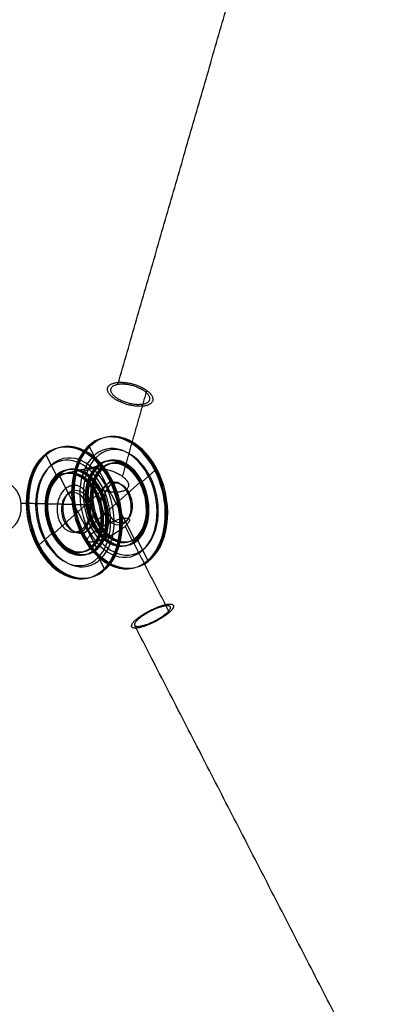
# Model space of a CAD drawing. Header units: millimetres. Extents: x 84779 to 86558, y -29192 to -27779.
# Tile 214 of 219: x 85236 to 85350, y -28499 to -28204. Entities that reach past the tile are written whole.
import ezdxf

# ---------------------------------------------------------------- set-up
doc = ezdxf.new("R2010")
doc.units = ezdxf.units.MM
doc.layers.add('Default', color=7, linetype='Continuous', true_color=0x000000)

msp = doc.modelspace()

# ---------------------------------------------------------------- linework, layer by layer
at = {"layer": 'Default'}
for p, q in [((85260.14, -28337.44, 1795.14), (85257.06, -28331.43, 1793.31)), ((85247.3, -28340.29, 1807.43), (85244.22, -28334.28, 1805.6)), ((85259.43, -28337.6, 1795.82), (85260.14, -28337.44, 1795.14)), ((85265.15, -28348.76, 1799.21), (85259.43, -28337.6, 1795.82)), ((85272.95, -28342.28, 1807.4), (85276.77, -28338.87, 1812.18)), ((85248.01, -28340.13, 1806.74), (85247.3, -28340.29, 1807.43)), ((85253.74, -28351.3, 1810.14), (85248.01, -28340.13, 1806.74)), ((85260.11, -28345.13, 1819.69), (85263.93, -28341.72, 1824.47)), ((85265.15, -28348.76, 1799.21), (85272.24, -28342.44, 1808.09)), ((85272.24, -28342.44, 1808.09), (85272.95, -28342.28, 1807.4)), ((85253.74, -28351.3, 1810.14), (85260.82, -28344.97, 1819.01)), ((85260.82, -28344.97, 1819.01), (85260.11, -28345.13, 1819.69)), ((85253.74, -28351.3, 1810.14), (85246.65, -28357.63, 1801.26)), ((85253.74, -28351.3, 1810.14), (85259.46, -28362.47, 1813.53)), ((85265.15, -28348.76, 1799.21), (85258.07, -28355.09, 1790.34)), ((85265.15, -28348.76, 1799.21), (85270.88, -28359.93, 1802.61)), ((85258.78, -28354.94, 1789.66), (85254.96, -28358.34, 1784.88)), ((85258.07, -28355.09, 1790.34), (85258.78, -28354.94, 1789.66)), ((85245.94, -28357.79, 1801.95), (85242.12, -28361.19, 1797.17)), ((85246.65, -28357.63, 1801.26), (85245.94, -28357.79, 1801.95)), ((85270.88, -28359.93, 1802.61), (85271.59, -28359.77, 1801.93)), ((85271.59, -28359.77, 1801.93), (85274.67, -28365.79, 1803.75)), ((85259.46, -28362.47, 1813.53), (85258.75, -28362.62, 1814.21)), ((85258.75, -28362.62, 1814.21), (85261.83, -28368.64, 1816.04))]:
    msp.add_line(p, q, dxfattribs=at)
at = {"layer": 'Default', "extrusion": (-0.114401, 0.987384, 0.109479)}
for points in [[(-81429.75, 5937.9), (-81430.48, 5937.21)], [(-81416.67, 5950.26), (-81415.94, 5950.95)], [(-81433.19, 5940.08), (-81432.46, 5940.76)], [(-81448.48, 5957.71), (-81449.2, 5957.02)], [(-81418.65, 5953.81), (-81419.38, 5953.13)], [(-81435.39, 5970.07), (-81434.67, 5970.76)], [(-81444.42, 5951.97), (-81443.7, 5952.65)], [(-81429.89, 5965.7), (-81430.61, 5965.01)], [(-81430.08, 5936.79), (-81429.36, 5937.48)], [(-81415.55, 5950.53), (-81416.27, 5949.84)], [(-81424.58, 5932.42), (-81425.3, 5931.73)], [(-81441.32, 5948.68), (-81440.59, 5949.36)], [(-81411.49, 5944.78), (-81410.77, 5945.47)], [(-81426.78, 5962.41), (-81427.51, 5961.73)], [(-81443.3, 5952.23), (-81444.03, 5951.55)], [(-81430.22, 5964.59), (-81429.49, 5965.28)]]:
    msp.add_lwpolyline(points, dxfattribs=at)
at = {"layer": 'Default', "extrusion": (-0.119085, 0.232251, 0.965338)}
for points in [[(-62939.81, 62356), (-62939.81, 62364)], [(-62925.67, 62356), (-62925.67, 62364)], [(-62939.11, 62364), (-62939.11, 62376)], [(-62926.38, 62364), (-62926.38, 62376)], [(-62939.11, 62388), (-62939.11, 62376)], [(-62926.38, 62388), (-62926.38, 62376)], [(-62939.81, 62396), (-62939.81, 62388)], [(-62925.67, 62396), (-62925.67, 62388)]]:
    msp.add_lwpolyline(points, dxfattribs=at)
at = {"layer": 'Default', "extrusion": (-0.303829, 0.873475, -0.380433)}
for points in [[(-71233.81, -19165.63), (-71228.42, -19171.53)], [(-71219.3, -19152.36), (-71213.9, -19158.26)], [(-71227.69, -19170.87), (-71219.59, -19179.73)], [(-71214.63, -19158.92), (-71206.53, -19167.78)], [(-71211.49, -19188.58), (-71219.59, -19179.73)], [(-71198.43, -19176.64), (-71206.53, -19167.78)], [(-71206.82, -19195.15), (-71212.22, -19189.25)], [(-71192.31, -19181.88), (-71197.7, -19175.97)]]:
    msp.add_lwpolyline(points, dxfattribs=at)
at = {"layer": 'Default', "extrusion": (0.713362, 0.158346, -0.682673)}
for centre, radius in [((-46151.86, 53946.1, 55108.71), 20), ((-46151.86, 53946.1, 55109.21), 20), ((-46151.86, 53946.1, 55109.71), 20), ((-46151.86, 53946.1, 55089.71), 20), ((-46151.86, 53946.1, 55090.21), 20), ((-46151.86, 53946.1, 55090.71), 20), ((-46151.86, 53946.1, 55108.71), 16.5), ((-46151.86, 53946.1, 55109.71), 16), ((-46151.86, 53946.1, 55089.71), 16), ((-46151.86, 53946.1, 55090.71), 16.5), ((-46151.86, 53946.1, 55107.71), 13), ((-46151.86, 53946.1, 55108.21), 13), ((-46151.86, 53946.1, 55108.71), 13), ((-46151.86, 53946.1, 55108.71), 12), ((-46151.86, 53946.1, 55109.21), 12), ((-46151.86, 53946.1, 55109.71), 12), ((-46151.86, 53946.1, 55090.71), 13), ((-46151.86, 53946.1, 55089.71), 12), ((-46151.86, 53946.1, 55091.21), 13), ((-46151.86, 53946.1, 55090.21), 12), ((-46151.86, 53946.1, 55091.71), 13), ((-46151.86, 53946.1, 55090.71), 12), ((-46151.86, 53946.1, 55107.71), 6.5), ((-46151.86, 53946.1, 55108.71), 6), ((-46151.86, 53946.1, 55090.71), 6), ((-46151.86, 53946.1, 55091.71), 6.5)]:
    msp.add_circle(centre, radius, dxfattribs=at)
at = {"layer": 'Default'}
for points in [[(85265.71, -28313.06, 1819.33), (85287.91, -28236.11, 1860.39), (85310.11, -28159.16, 1901.45)], [(85267.11, -28340.68, 1804.59), (85270.75, -28327.82, 1811.39), (85274.4, -28314.96, 1818.19)], [(85259.31, -28337.7, 1795.68), (85253.6, -28338.97, 1801.14), (85247.9, -28340.24, 1806.6)], [(85257.56, -28349.22, 1792.63), (85247.16, -28348.97, 1781.82), (85236.76, -28348.73, 1771.01)], [(85267.86, -28355.6, 1801.92), (85274.47, -28368.49, 1805.83), (85281.08, -28381.37, 1809.75)], [(85350.18, -28539.73, 1861.64), (85310.46, -28462.49, 1838.04), (85270.74, -28385.26, 1814.44)]]:
    msp.add_open_spline(points, degree=2, dxfattribs=at)
for points, knots in [([(85274.4, -28314.96, 1818.19), (85269.8, -28311.53, 1814.18), (85264.8, -28312.64, 1818.96), (85259.79, -28313.75, 1823.74), (85264.4, -28317.18, 1827.76), (85269, -28320.61, 1831.78), (85274.01, -28319.5, 1827), (85279.01, -28318.39, 1822.21), (85274.4, -28314.96, 1818.19)], [0, 0, 0, 11.780972, 11.780972, 23.561945, 23.561945, 35.342917, 35.342917, 47.12389, 47.12389, 47.12389]), ([(85265.71, -28313.06, 1819.33), (85261.22, -28313.84, 1823.23), (85264.91, -28316.85, 1826.88), (85268.6, -28319.86, 1830.52), (85273.09, -28319.08, 1826.62), (85277.58, -28318.29, 1822.73), (85273.89, -28315.28, 1819.08), (85270.2, -28312.27, 1815.43), (85265.71, -28313.06, 1819.33)], [0, 0, 0, 7.853982, 7.853982, 15.707963, 15.707963, 23.561945, 23.561945, 31.415927, 31.415927, 31.415927]), ([(85259.31, -28337.7, 1795.68), (85252.32, -28344.22, 1786.86), (85258.16, -28355.28, 1790.4), (85264, -28366.34, 1793.94), (85270.99, -28359.83, 1802.75), (85277.98, -28353.31, 1811.57), (85272.14, -28342.25, 1808.03), (85266.3, -28331.19, 1804.49), (85259.31, -28337.7, 1795.68)], [0, 0, 0, 20.420352, 20.420352, 40.840704, 40.840704, 61.261057, 61.261057, 81.681409, 81.681409, 81.681409]), ([(85247.9, -28340.24, 1806.6), (85240.9, -28346.75, 1797.78), (85246.75, -28357.81, 1801.32), (85252.59, -28368.87, 1804.86), (85259.58, -28362.36, 1813.68), (85266.57, -28355.85, 1822.49), (85260.73, -28344.79, 1818.95), (85254.89, -28333.72, 1815.41), (85247.9, -28340.24, 1806.6)], [0, 0, 0, 20.420352, 20.420352, 40.840704, 40.840704, 61.261057, 61.261057, 81.681409, 81.681409, 81.681409]), ([(85267.11, -28340.68, 1804.59), (85262.5, -28337.25, 1800.58), (85257.5, -28338.36, 1805.36), (85252.5, -28339.47, 1810.14), (85257.1, -28342.9, 1814.16), (85261.71, -28346.33, 1818.18), (85266.71, -28345.22, 1813.39), (85271.71, -28344.11, 1808.61), (85267.11, -28340.68, 1804.59)], [0, 0, 0, 11.780972, 11.780972, 23.561945, 23.561945, 35.342917, 35.342917, 47.12389, 47.12389, 47.12389]), ([(85236.76, -28348.73, 1771.01), (85237.48, -28355.65, 1770.16), (85232.48, -28356.76, 1774.95), (85227.48, -28357.87, 1779.73), (85226.76, -28350.95, 1780.58), (85226.04, -28344.03, 1781.43), (85231.04, -28342.92, 1776.65), (85236.04, -28341.81, 1771.87), (85236.76, -28348.73, 1771.01)], [0, 0, 0, 11.780972, 11.780972, 23.561945, 23.561945, 35.342917, 35.342917, 47.12389, 47.12389, 47.12389]), ([(85257.56, -28349.22, 1792.63), (85258.28, -28356.14, 1791.78), (85253.28, -28357.25, 1796.57), (85248.28, -28358.36, 1801.35), (85247.56, -28351.44, 1802.2), (85246.84, -28344.52, 1803.05), (85251.84, -28343.41, 1798.27), (85256.84, -28342.3, 1793.48), (85257.56, -28349.22, 1792.63)], [0, 0, 0, 11.780972, 11.780972, 23.561945, 23.561945, 35.342917, 35.342917, 47.12389, 47.12389, 47.12389]), ([(85267.86, -28355.6, 1801.92), (85271.68, -28352.19, 1806.7), (85266.68, -28353.3, 1811.48), (85261.69, -28354.41, 1816.27), (85257.86, -28357.82, 1811.48), (85254.04, -28361.24, 1806.7), (85259.04, -28360.13, 1801.92), (85264.04, -28359.02, 1797.13), (85267.86, -28355.6, 1801.92)], [0, 0, 0, 11.780972, 11.780972, 23.561945, 23.561945, 35.342917, 35.342917, 47.12389, 47.12389, 47.12389]), ([(85281.08, -28381.37, 1809.75), (85284.9, -28377.96, 1814.53), (85279.9, -28379.07, 1819.31), (85274.9, -28380.18, 1824.1), (85271.08, -28383.59, 1819.31), (85267.26, -28387.01, 1814.53), (85272.26, -28385.9, 1809.75), (85277.26, -28384.79, 1804.96), (85281.08, -28381.37, 1809.75)], [0, 0, 0, 11.780972, 11.780972, 23.561945, 23.561945, 35.342917, 35.342917, 47.12389, 47.12389, 47.12389]), ([(85270.74, -28385.26, 1814.44), (85269.91, -28383.92, 1820.22), (85275.23, -28381.14, 1820.35), (85280.54, -28378.37, 1820.47), (85281.38, -28379.71, 1814.68), (85282.21, -28381.05, 1808.9), (85276.89, -28383.83, 1808.77), (85271.57, -28386.6, 1808.65), (85270.74, -28385.26, 1814.44)], [0, 0, 0, 7.853982, 7.853982, 15.707963, 15.707963, 23.561945, 23.561945, 31.415927, 31.415927, 31.415927])]:
    msp.add_rational_spline(points, [1, 0.707106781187, 1, 0.707106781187, 1, 0.707106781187, 1, 0.707106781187, 1], degree=2, knots=knots, dxfattribs=at)

doc.saveas('drawing.dxf')
